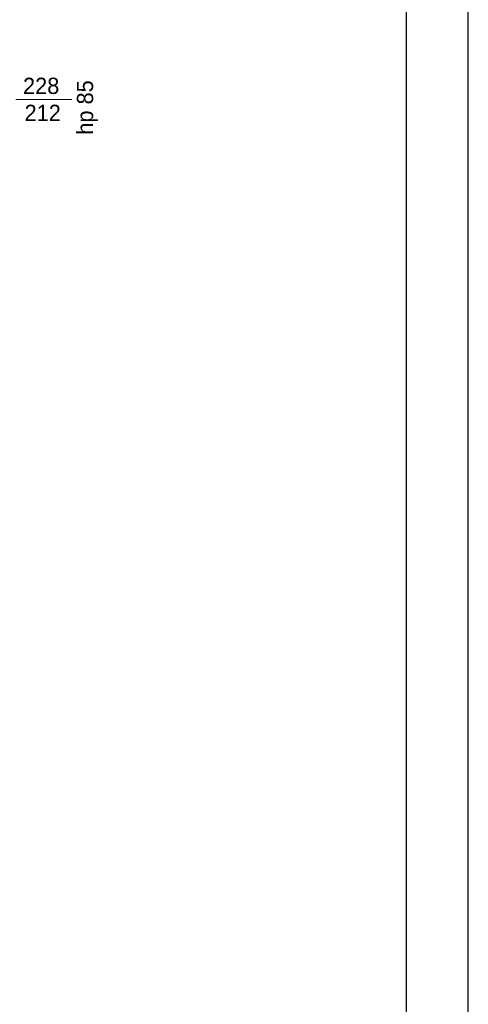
# Model space of a CAD drawing. Extents: x -220312 to -8310, y -91840 to 81907.
# Tile 72 of 128: x -163186 to -158770, y 28880 to 38570. Entities that reach past the tile are written whole.
import ezdxf

# ---------------------------------------------------------------- set-up
doc = ezdxf.new("R2010")
doc.units = 0
doc.header["$MEASUREMENT"] = 0
for name, color, linetype, lineweight in [('#ks', 34, 'Continuous', 30), ('PODKŁAD', 252, 'Continuous', 35), ('RAMKA', 255, 'Continuous', 35)]:
    doc.layers.add(name, color=color, linetype=linetype, lineweight=lineweight)
doc.layers.add('Arch okna_Nr_Pióra__4', color=7, linetype='Continuous', lineweight=9, true_color=0x029e21)
doc.styles.add('GENERATED_STYLE_6', font='txt')

# ---------------------------------------------------------------- blocks, each defined once
blk = doc.blocks.new('p1')
at = {"layer": 'Arch okna_Nr_Pióra__4', "color": 252, "linetype": 'Continuous'}
blk.add_line((-163222.4, 37784.9), (-162672.4, 37784.9), dxfattribs=at)
at = {"layer": 'Arch okna_Nr_Pióra__4', "color": 252, "linetype": 'Continuous', "style": 'GENERATED_STYLE_6'}
for s, p in [('228', (-163153.1, 37839)), ('212', (-163137.9, 37573.1))]:
    blk.add_text(s, height=160, dxfattribs=at).set_placement(p)
blk.add_text('hp 85', height=160, rotation=90, dxfattribs=at).set_placement((-162463, 37438.2))
blk = doc.blocks.new('A$C382C6C0C')
at = {"layer": '#ks', "color": 7, "lineweight": -3}
for p, q in [((3951.49, -2909), (3951.49, 61)), ((3890.49, -2848), (3890.49, 0))]:
    blk.add_line(p, q, dxfattribs=at)
blk = doc.blocks.new('A$C689C700D')
at = {"layer": '#ks', "color": 1, "lineweight": 35, "xscale": 10, "yscale": 10, "zscale": 10}
blk.add_blockref('A$C382C6C0C', (-37652.8, 28364), dxfattribs=at)

msp = doc.modelspace()

# ---------------------------------------------------------------- block references
at = {"layer": 'PODKŁAD'}
msp.add_blockref('p1', (0, 0), dxfattribs=at)
at = {"layer": 'RAMKA'}
msp.add_blockref('A$C689C700D', (-160632.3, 22134.9), dxfattribs=at)

doc.saveas('drawing.dxf')
